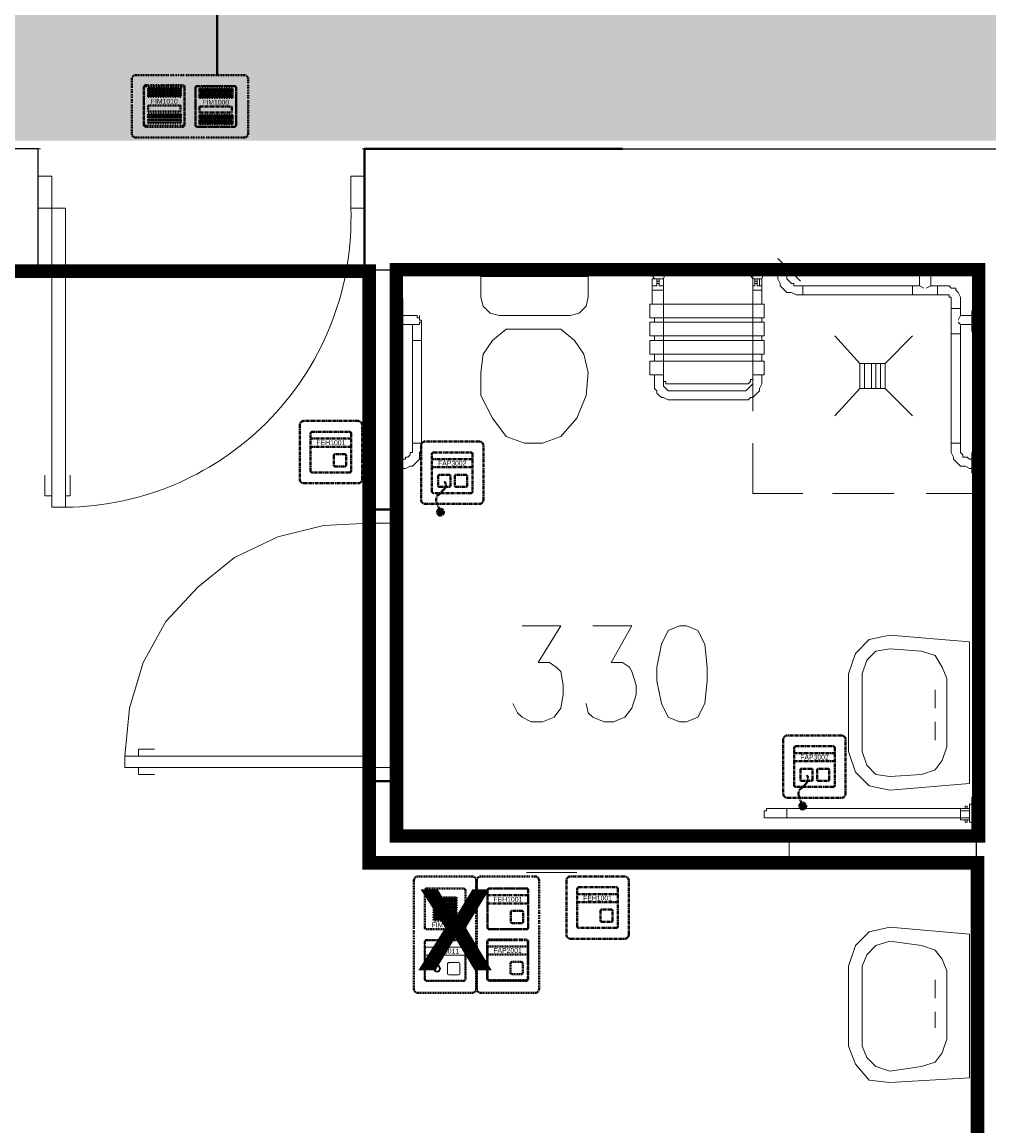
# Model space of a CAD drawing. Header units: millimetres. Extents: x 1 to 17496, y 1 to 30809.
# Tile 250 of 256: x 12969 to 13325, y 28420 to 28827. Entities that reach past the tile are written whole.
import ezdxf
from ezdxf.enums import TextEntityAlignment as Align

# ---------------------------------------------------------------- set-up
doc = ezdxf.new("R2010")
doc.units = ezdxf.units.MM
doc.linetypes.add('BORDER', pattern=[1.75, 0.5, -0.25, 0.5, -0.25, 0, -0.25])
doc.linetypes.add('CENTER', pattern=[2, 1.25, -0.25, 0.25, -0.25])
for name, color, linetype, lineweight in [('0_Przyz_do demontażu', 1, 'CENTER', 40), ('0_Przyz_FAP2001', 1, 'BORDER', 40), ('0_Przyz_FAP3002', 1, 'CENTER', 40), ('0_Przyz_FEH-1001', 1, 'CENTER', 40), ('0_Przyz_FIM1000', 1, 'CENTER', 40), ('0_Przyz_FIM1100', 1, 'BORDER', 40), ('0_Przyz_Ramka x4', 1, 'BORDER', 40), ('0_Przyz_Sala chorych', 5, 'BORDER', 40), ('0_Przyz_WC pacjenta', 30, 'CENTER', 40), ('2DE_OBJ_ABB-SIGNAL', 7, 'Continuous', 18), ('N_SSP_ewakuacja', 4, 'CENTER', 40)]:
    doc.layers.add(name, color=color, linetype=linetype, lineweight=lineweight)
for name, color, linetype in [('2DE_TXTMARK', 41, 'Continuous'), ('2DE_TXTNUM', 11, 'Continuous'), ('PDF _Geometria', 7, 'Continuous')]:
    doc.layers.add(name, color=color, linetype=linetype)
doc.styles.add('arial', font='arialbd.ttf')
doc.styles.add('CP_ATTR', font='ARIAL.TTF')
doc.styles.add('CP_ELATT', font='ARIAL.TTF')

# ---------------------------------------------------------------- blocks, each defined once
blk = doc.blocks.new('2de_abb_sig_045_1psoxj')
blk.add_lwpolyline([(0, 20), (0, 0, 0.414214), (1.5, -1.5), (21.5, -1.5, 0.414214), (23, 0), (23, 20, 0.414214), (21.5, 21.5), (1.5, 21.5, 0.414214)], format="xyb", close=True)
at = {"flags": 128}
for points in [[(4, 3.1), (4, 16.9)], [(4.6, 17.5), (18.4, 17.5)], [(19, 16.9), (19, 3.1)], [(18.4, 2.5), (4.6, 2.5)]]:
    blk.add_lwpolyline(points, dxfattribs=at)
for centre, start, end in [((4.6, 16.9), 90, 180), ((18.4, 16.9), 0, 90), ((4.6, 3.1), 180, 270), ((18.4, 3.1), 270, 0)]:
    blk.add_arc(centre, 0.6, start, end)
at = {"linetype": 'Continuous', "style": 'CP_ATTR', "flags": 9}
for tag in ['NAME', 'ARTICLE', 'MARK2', 'OTHER1', 'PRODUCT-TYPE', 'ORDER-NO', 'PRODUCER', 'VOLTAGE', 'CURRENT', 'POWER', 'CHARACTER', 'IP', 'OTHER', 'LINK', 'WEIGHT', 'NUMBER', 'GROUP', 'FUNCTION', 'EL-STATUS']:
    blk.add_attdef(tag, text='', height=0.00005, dxfattribs=at).set_placement((0, 0), align=Align.MIDDLE_LEFT)
at = {"layer": '2DE_TXTMARK', "linetype": 'ByBlock', "style": 'CP_ATTR', "width": 0.8, "flags": 8}
blk.add_attdef('MARK1', text='', height=1.8, dxfattribs=at).set_placement((11.5, 27), align=Align.CENTER)
at = {"layer": '2DE_TXTNUM', "style": 'CP_ELATT', "width": 0.8}
blk.add_attdef('TAG', text='', height=2.5, dxfattribs=at).set_placement((11.5, 23), align=Align.CENTER)
blk = doc.blocks.new('2de_abb_sig_011_53jswgj')
blk.add_hatch(color=256).paths.add_polyline_path([(4.43, -14.56, 0.52796), (2.73, -13.39, 1.894083)])
for p, q in [((15, 5), (0, 5)), ((15, 2), (0, 2)), ((2.32, -1.2), (2.32, -4.8)), ((6.38, -0.75), (2.76, -0.75)), ((6.82, -4.8), (6.82, -1.2)), ((8.47, -1.2), (8.47, -4.8)), ((12.53, -0.75), (8.91, -0.75)), ((12.97, -4.8), (12.97, -1.2)), ((2.77, -5.25), (6.37, -5.25)), ((4.46, -6.18), (2.81, -7.85)), ((6.82, -4.35), (6.82, -4.35)), ((8.92, -5.25), (12.52, -5.25)), ((12.97, -4.35), (12.97, -4.35)), ((1.71, -10.8), (3.18, -14.56))]:
    blk.add_line(p, q)
at = {"flags": 128}
for points in [[(0, -6.9), (0, 6.9)], [(0.6, 7.5), (14.4, 7.5)], [(15, 6.9), (15, -6.9)], [(14.4, -7.5), (0.6, -7.5)]]:
    blk.add_lwpolyline(points, dxfattribs=at)
blk.add_circle((3.18, -14.56), 1.25)
for centre, radius, start, end in [((0.6, 6.9), 0.6, 90, 180), ((14.4, 6.9), 0.6, 0, 90), ((2.77, -1.2), 0.45, 88.7598, 180), ((2.77, -4.52), 2.36, 315.5514, 40.269), ((6.37, -1.2), 0.45, 0, 91.2402), ((8.92, -1.2), 0.45, 88.7598, 180), ((12.52, -1.2), 0.45, 0, 91.2402), ((0.6, -6.9), 0.6, 180, 270), ((3.91, -9.94), 2.36, 117.738, 201.3291), ((2.77, -4.8), 0.45, 180, 270), ((6.37, -4.8), 0.45, 270, 0), ((8.92, -4.8), 0.45, 180, 270), ((12.52, -4.8), 0.45, 270, 0), ((14.4, -6.9), 0.6, 270, 0)]:
    blk.add_arc(centre, radius, start, end)
at = {"linetype": 'Continuous', "style": 'CP_ATTR', "flags": 9}
for tag in ['NAME', 'ARTICLE', 'MARK2', 'OTHER1', 'PRODUCT-TYPE', 'ORDER-NO', 'PRODUCER', 'VOLTAGE', 'CURRENT', 'POWER', 'CHARACTER', 'IP', 'OTHER', 'LINK', 'WEIGHT', 'NUMBER', 'GROUP', 'FUNCTION', 'EL-STATUS']:
    blk.add_attdef(tag, text='', height=0.00005, dxfattribs=at).set_placement((0, -6.9), align=Align.MIDDLE_LEFT)
at = {"layer": '2DE_TXTMARK', "linetype": 'ByBlock', "style": 'CP_ATTR', "width": 0.8, "flags": 8}
blk.add_attdef('MARK1', text='', height=1.8, dxfattribs=at).set_placement((7.5, 3.5), align=Align.MIDDLE_CENTER)
at = {"layer": '2DE_TXTNUM', "style": 'CP_ELATT', "width": 0.8}
blk.add_attdef('TAG', text='', height=2.5, dxfattribs=at).set_placement((7.5, 9), align=Align.CENTER)
blk = doc.blocks.new('2de_abb_sig_001_fzxmh7f')
for p, q in [((15, 5), (0, 5)), ((15, 2), (0, 2)), ((8.57, -1.2), (8.57, -4.8)), ((12.63, -0.75), (9.01, -0.75)), ((13.07, -4.8), (13.07, -1.2)), ((9.02, -5.25), (12.62, -5.25)), ((13.07, -4.35), (13.07, -4.35))]:
    blk.add_line(p, q)
at = {"flags": 128}
for points in [[(0, -6.9), (0, 6.9)], [(0.6, 7.5), (14.4, 7.5)], [(15, 6.9), (15, -6.9)], [(14.4, -7.5), (0.6, -7.5)]]:
    blk.add_lwpolyline(points, dxfattribs=at)
for centre, radius, start, end in [((0.6, 6.9), 0.6, 90, 180), ((14.4, 6.9), 0.6, 0, 90), ((9.02, -1.2), 0.45, 88.7598, 180), ((12.62, -1.2), 0.45, 0, 91.2402), ((0.6, -6.9), 0.6, 180, 270), ((9.02, -4.8), 0.45, 180, 270), ((12.62, -4.8), 0.45, 270, 0), ((14.4, -6.9), 0.6, 270, 0)]:
    blk.add_arc(centre, radius, start, end)
at = {"linetype": 'Continuous', "style": 'CP_ATTR', "flags": 9}
for tag in ['NAME', 'ARTICLE', 'MARK2', 'OTHER1', 'PRODUCT-TYPE', 'ORDER-NO', 'PRODUCER', 'VOLTAGE', 'CURRENT', 'POWER', 'CHARACTER', 'IP', 'OTHER', 'LINK', 'WEIGHT', 'NUMBER', 'GROUP', 'FUNCTION', 'EL-STATUS']:
    blk.add_attdef(tag, text='', height=0.00005, dxfattribs=at).set_placement((0, -6.9), align=Align.MIDDLE_LEFT)
at = {"layer": '2DE_TXTMARK', "linetype": 'ByBlock', "style": 'CP_ATTR', "width": 0.8, "flags": 8}
blk.add_attdef('MARK1', text='', height=1.8, dxfattribs=at).set_placement((7.5, 3.5), align=Align.MIDDLE_CENTER)
at = {"layer": '2DE_TXTNUM', "style": 'CP_ELATT', "width": 0.8}
blk.add_attdef('TAG', text='', height=2.5, dxfattribs=at).set_placement((7.5, 9), align=Align.CENTER)
blk = doc.blocks.new('2de_abb_sig_046_18mvjo')
blk.add_lwpolyline([(0, 40), (0, 0, 0.414214), (1.5, -1.5), (21.5, -1.5, 0.414214), (23, 0), (23, 40, 0.414214), (21.5, 41.5), (1.5, 41.5, 0.414214)], format="xyb", close=True)
at = {"flags": 128}
for points in [[(4.6, 37), (18.4, 37)], [(4, 22.6), (4, 36.4)], [(19, 36.4), (19, 22.6)], [(18.4, 22), (4.6, 22)], [(4, 3.6), (4, 17.4)], [(4.6, 18), (18.4, 18)], [(19, 17.4), (19, 3.6)], [(18.4, 3), (4.6, 3)]]:
    blk.add_lwpolyline(points, dxfattribs=at)
for centre, start, end in [((4.6, 36.4), 90, 180), ((18.4, 36.4), 0, 90), ((4.6, 22.6), 180, 270), ((18.4, 22.6), 270, 0), ((4.6, 17.4), 90, 180), ((18.4, 17.4), 0, 90), ((4.6, 3.6), 180, 270), ((18.4, 3.6), 270, 0)]:
    blk.add_arc(centre, 0.6, start, end)
at = {"linetype": 'Continuous', "style": 'CP_ATTR', "flags": 9}
for tag in ['NAME', 'ARTICLE', 'MARK2', 'OTHER1', 'PRODUCT-TYPE', 'ORDER-NO', 'PRODUCER', 'VOLTAGE', 'CURRENT', 'POWER', 'CHARACTER', 'IP', 'OTHER', 'LINK', 'WEIGHT', 'NUMBER', 'GROUP', 'FUNCTION', 'EL-STATUS']:
    blk.add_attdef(tag, text='', height=0.00005, dxfattribs=at).set_placement((0, 0), align=Align.MIDDLE_LEFT)
at = {"layer": '2DE_TXTMARK', "linetype": 'ByBlock', "style": 'CP_ATTR', "width": 0.8, "flags": 8}
blk.add_attdef('MARK1', text='', height=1.8, dxfattribs=at).set_placement((11.5, 47), align=Align.CENTER)
at = {"layer": '2DE_TXTNUM', "style": 'CP_ELATT', "width": 0.8}
blk.add_attdef('TAG', text='', height=2.5, dxfattribs=at).set_placement((11.5, 43), align=Align.CENTER)
blk = doc.blocks.new('2de_abb_sig_007_fzx2ohn')
blk.add_hatch(color=10).paths.add_polyline_path([(1.5, -2.25), (13.5, -2.25), (13.5, 0), (1.5, 0)])
at = {"color": 10}
for p, q in [((1.5, 0), (13.5, 0)), ((1.5, 0), (1.5, -2.25)), ((13.5, 0), (13.5, -2.25)), ((1.5, -2.25), (13.5, -2.25))]:
    blk.add_line(p, q, dxfattribs=at)
at = {"flags": 128}
for points in [[(0, -6.9), (0, 6.9)], [(0.6, 7.5), (14.4, 7.5)], [(15, 6.9), (15, -6.9)], [(14.4, -7.5), (0.6, -7.5)]]:
    blk.add_lwpolyline(points, dxfattribs=at)
for points in [[(1.5, 3.38), (1.5, 6.38)], [(1.95, 6.38), (1.95, 3.38)], [(2.4, 3.38), (2.4, 6.38)], [(2.85, 6.38), (2.85, 3.38)], [(3.3, 3.38), (3.3, 6.38)], [(3.75, 6.38), (3.75, 3.38)], [(4.2, 3.38), (4.2, 6.38)], [(4.65, 6.38), (4.65, 3.38)], [(5.1, 3.38), (5.1, 6.38)], [(5.55, 6.38), (5.55, 3.38)], [(6, 3.38), (6, 6.38)], [(6.45, 6.38), (6.45, 3.38)], [(6.9, 3.38), (6.9, 6.38)], [(7.35, 6.38), (7.35, 3.38)], [(7.8, 3.38), (7.8, 6.38)], [(8.25, 6.38), (8.25, 3.38)], [(8.7, 3.38), (8.7, 6.38)], [(9.15, 6.38), (9.15, 3.38)], [(9.6, 3.38), (9.6, 6.38)], [(10.05, 6.38), (10.05, 3.38)], [(10.5, 3.38), (10.5, 6.38)], [(10.95, 6.38), (10.95, 3.38)], [(11.4, 3.38), (11.4, 6.38)], [(11.85, 6.38), (11.85, 3.38)], [(12.3, 3.38), (12.3, 6.38)], [(12.75, 6.38), (12.75, 3.38)], [(13.2, 3.38), (13.2, 6.38)], [(13.65, 6.38), (13.65, 3.38)], [(1.5, -6.38), (1.5, -3.38)], [(1.95, -3.38), (1.95, -6.38)], [(2.4, -6.38), (2.4, -3.38)], [(2.85, -3.38), (2.85, -6.38)], [(3.3, -6.38), (3.3, -3.38)], [(3.75, -3.38), (3.75, -6.38)], [(4.2, -6.38), (4.2, -3.38)], [(4.65, -3.38), (4.65, -6.38)], [(5.1, -6.38), (5.1, -3.38)], [(5.55, -3.38), (5.55, -6.38)], [(6, -6.38), (6, -3.38)], [(6.45, -3.38), (6.45, -6.38)], [(6.9, -6.38), (6.9, -3.38)], [(7.35, -3.38), (7.35, -6.38)], [(7.8, -6.38), (7.8, -3.38)], [(8.25, -3.38), (8.25, -6.38)], [(8.7, -6.38), (8.7, -3.38)], [(9.15, -3.38), (9.15, -6.38)], [(9.6, -6.38), (9.6, -3.38)], [(10.05, -3.38), (10.05, -6.38)], [(10.5, -6.38), (10.5, -3.38)], [(10.95, -3.38), (10.95, -6.38)], [(11.4, -6.38), (11.4, -3.38)], [(11.85, -3.38), (11.85, -6.38)], [(12.3, -6.38), (12.3, -3.38)], [(12.75, -3.38), (12.75, -6.38)], [(13.2, -6.38), (13.2, -3.38)], [(13.65, -3.38), (13.65, -6.38)]]:
    blk.add_lwpolyline(points)
for centre, radius, start, end in [((0.6, 6.9), 0.6, 90, 180), ((1.73, 6.38), 0.225, 0, 180), ((2.63, 6.38), 0.225, 0, 180), ((3.53, 6.38), 0.225, 0, 180), ((4.43, 6.38), 0.225, 0, 180), ((5.33, 6.38), 0.225, 0, 180), ((6.23, 6.38), 0.225, 0, 180), ((7.13, 6.38), 0.225, 0, 180), ((8.03, 6.38), 0.225, 0, 180), ((8.93, 6.38), 0.225, 0, 180), ((9.83, 6.38), 0.225, 0, 180), ((10.73, 6.38), 0.225, 0, 180), ((11.63, 6.38), 0.225, 0, 180), ((12.53, 6.38), 0.225, 0, 180), ((13.43, 6.38), 0.225, 0, 180), ((14.4, 6.9), 0.6, 0, 90), ((1.73, 3.38), 0.225, 180, 0), ((2.63, 3.38), 0.225, 180, 0), ((3.53, 3.38), 0.225, 180, 0), ((4.43, 3.38), 0.225, 180, 0), ((5.33, 3.38), 0.225, 180, 0), ((6.23, 3.38), 0.225, 180, 0), ((7.13, 3.38), 0.225, 180, 0), ((8.03, 3.38), 0.225, 180, 0), ((8.93, 3.38), 0.225, 180, 0), ((9.83, 3.38), 0.225, 180, 0), ((10.73, 3.38), 0.225, 180, 0), ((11.63, 3.38), 0.225, 180, 0), ((12.53, 3.38), 0.225, 180, 0), ((13.43, 3.38), 0.225, 180, 0), ((1.73, -3.38), 0.225, 0, 180), ((2.63, -3.38), 0.225, 0, 180), ((3.53, -3.38), 0.225, 0, 180), ((4.43, -3.38), 0.225, 0, 180), ((5.33, -3.38), 0.225, 0, 180), ((6.23, -3.38), 0.225, 0, 180), ((7.13, -3.38), 0.225, 0, 180), ((8.03, -3.38), 0.225, 0, 180), ((8.93, -3.38), 0.225, 0, 180), ((9.83, -3.38), 0.225, 0, 180), ((10.73, -3.38), 0.225, 0, 180), ((11.63, -3.38), 0.225, 0, 180), ((12.53, -3.38), 0.225, 0, 180), ((13.43, -3.38), 0.225, 0, 180), ((0.6, -6.9), 0.6, 180, 270), ((1.73, -6.38), 0.225, 180, 0), ((2.63, -6.38), 0.225, 180, 0), ((3.53, -6.38), 0.225, 180, 0), ((4.43, -6.38), 0.225, 180, 0), ((5.33, -6.38), 0.225, 180, 0), ((6.23, -6.38), 0.225, 180, 0), ((7.13, -6.38), 0.225, 180, 0), ((8.03, -6.38), 0.225, 180, 0), ((8.93, -6.38), 0.225, 180, 0), ((9.83, -6.38), 0.225, 180, 0), ((10.73, -6.38), 0.225, 180, 0), ((11.63, -6.38), 0.225, 180, 0), ((12.53, -6.38), 0.225, 180, 0), ((13.43, -6.38), 0.225, 180, 0), ((14.4, -6.9), 0.6, 270, 0)]:
    blk.add_arc(centre, radius, start, end)
at = {"linetype": 'Continuous', "style": 'CP_ATTR', "flags": 9}
for tag in ['EL-STATUS', 'FUNCTION', 'GROUP', 'NUMBER', 'WEIGHT', 'LINK', 'OTHER', 'IP', 'CHARACTER', 'POWER', 'CURRENT', 'VOLTAGE', 'PRODUCER', 'ORDER-NO', 'PRODUCT-TYPE', 'OTHER1', 'MARK2', 'ARTICLE', 'NAME']:
    blk.add_attdef(tag, text='', height=0.00005, dxfattribs=at).set_placement((0, -6.9), align=Align.MIDDLE_LEFT)
at = {"layer": '2DE_TXTMARK', "linetype": 'ByBlock', "style": 'CP_ATTR', "width": 0.8, "flags": 8}
blk.add_attdef('MARK1', text='', height=1.8, dxfattribs=at).set_placement((7.5, 1.5), align=Align.MIDDLE_CENTER)
at = {"layer": '2DE_TXTNUM', "style": 'CP_ELATT', "width": 0.8}
blk.add_attdef('TAG', text='', height=2.5, dxfattribs=at).set_placement((7.5, 9), align=Align.CENTER)
blk = doc.blocks.new('2de_abb_sig_006_fzxhx6d')
at = {"flags": 128}
for points in [[(0, -6.9), (0, 6.9)], [(0.6, 7.5), (14.4, 7.5)], [(15, 6.9), (15, -6.9)], [(14.4, -7.5), (0.6, -7.5)]]:
    blk.add_lwpolyline(points, dxfattribs=at)
for points in [[(3.45, 4.27), (11.55, 4.27)], [(11.55, 3.82), (3.45, 3.82)], [(3.45, 3.37), (11.55, 3.37)], [(11.55, 2.92), (3.45, 2.92)], [(3.45, 2.47), (11.55, 2.47)], [(11.55, 2.02), (3.45, 2.02)], [(3.45, 1.57), (11.55, 1.57)], [(11.55, 1.12), (3.45, 1.12)], [(3.45, 0.67), (11.55, 0.67)], [(11.55, 0.22), (3.45, 0.22)], [(3.45, -0.22), (11.55, -0.22)], [(11.55, -0.67), (3.45, -0.67)], [(3.45, -1.12), (11.55, -1.12)], [(11.55, -1.57), (3.45, -1.57)], [(3.45, -2.02), (11.55, -2.02)], [(11.55, -2.47), (3.45, -2.47)], [(3.45, -2.92), (11.55, -2.92)], [(11.55, -3.37), (3.45, -3.37)], [(3.45, -3.82), (11.55, -3.82)], [(11.55, -4.27), (3.45, -4.27)]]:
    blk.add_lwpolyline(points)
for centre, radius, start, end in [((0.6, 6.9), 0.6, 90, 180), ((3.45, 4.05), 0.225, 90, 270), ((11.55, 4.05), 0.225, 270, 90), ((14.4, 6.9), 0.6, 0, 90), ((3.45, 3.15), 0.225, 90, 270), ((3.45, 2.25), 0.225, 90, 270), ((3.45, 1.35), 0.225, 90, 270), ((3.45, 0.45), 0.225, 90, 270), ((11.55, 3.15), 0.225, 270, 90), ((11.55, 2.25), 0.225, 270, 90), ((11.55, 1.35), 0.225, 270, 90), ((11.55, 0.45), 0.225, 270, 90), ((3.45, -0.45), 0.225, 90, 270), ((3.45, -1.35), 0.225, 90, 270), ((3.45, -2.25), 0.225, 90, 270), ((3.45, -3.15), 0.225, 90, 270), ((3.45, -4.05), 0.225, 90, 270), ((11.55, -0.45), 0.225, 270, 90), ((11.55, -1.35), 0.225, 270, 90), ((11.55, -2.25), 0.225, 270, 90), ((11.55, -3.15), 0.225, 270, 90), ((11.55, -4.05), 0.225, 270, 90), ((0.6, -6.9), 0.6, 180, 270), ((14.4, -6.9), 0.6, 270, 0)]:
    blk.add_arc(centre, radius, start, end)
at = {"linetype": 'Continuous', "style": 'CP_ATTR', "flags": 9}
for tag in ['NAME', 'ARTICLE', 'MARK2', 'OTHER1', 'PRODUCT-TYPE', 'ORDER-NO', 'PRODUCER', 'VOLTAGE', 'CURRENT', 'POWER', 'CHARACTER', 'IP', 'OTHER', 'LINK', 'WEIGHT', 'NUMBER', 'GROUP', 'FUNCTION', 'EL-STATUS']:
    blk.add_attdef(tag, text='', height=0.00005, dxfattribs=at).set_placement((0, -6.9), align=Align.MIDDLE_LEFT)
at = {"layer": '2DE_TXTMARK', "linetype": 'ByBlock', "style": 'CP_ATTR', "width": 0.8, "flags": 8}
blk.add_attdef('MARK1', text='', height=1.8, dxfattribs=at).set_placement((7.5, -5.89), align=Align.MIDDLE_CENTER)
at = {"layer": '2DE_TXTNUM', "style": 'CP_ELATT', "width": 0.8}
blk.add_attdef('TAG', text='', height=2.5, dxfattribs=at).set_placement((7.5, 9), align=Align.CENTER)
blk = doc.blocks.new('2de_abb_sig_013_53790e7')
for p, q in [((15, 5), (0, 5)), ((15, 2), (0, 2)), ((8.47, -1.2), (8.47, -4.8)), ((12.53, -0.75), (8.91, -0.75)), ((12.97, -4.8), (12.97, -1.2)), ((8.92, -5.25), (12.52, -5.25)), ((12.97, -4.35), (12.97, -4.35))]:
    blk.add_line(p, q)
at = {"flags": 128}
for points in [[(0, -6.9), (0, 6.9)], [(0.6, 7.5), (14.4, 7.5)], [(15, 6.9), (15, -6.9)], [(14.4, -7.5), (0.6, -7.5)]]:
    blk.add_lwpolyline(points, dxfattribs=at)
at = {"ltscale": 0.2}
for centre, radius in [((4.57, -2.98), 1.25), ((4.57, -3), 0.95)]:
    blk.add_circle(centre, radius, dxfattribs=at)
for centre, radius, start, end in [((0.6, 6.9), 0.6, 90, 180), ((14.4, 6.9), 0.6, 0, 90), ((8.92, -1.2), 0.45, 88.7598, 180), ((12.52, -1.2), 0.45, 0, 91.2402), ((0.6, -6.9), 0.6, 180, 270), ((8.92, -4.8), 0.45, 180, 270), ((12.52, -4.8), 0.45, 270, 0), ((14.4, -6.9), 0.6, 270, 0)]:
    blk.add_arc(centre, radius, start, end)
at = {"linetype": 'Continuous', "style": 'CP_ATTR', "flags": 9}
for tag in ['NAME', 'ARTICLE', 'MARK2', 'OTHER1', 'PRODUCT-TYPE', 'ORDER-NO', 'PRODUCER', 'VOLTAGE', 'CURRENT', 'POWER', 'CHARACTER', 'IP', 'OTHER', 'LINK', 'WEIGHT', 'NUMBER', 'GROUP', 'FUNCTION', 'EL-STATUS']:
    blk.add_attdef(tag, text='', height=0.00005, dxfattribs=at).set_placement((0, -6.9), align=Align.MIDDLE_LEFT)
at = {"layer": '2DE_TXTMARK', "linetype": 'ByBlock', "style": 'CP_ATTR', "width": 0.8, "flags": 8}
blk.add_attdef('MARK1', text='', height=1.8, dxfattribs=at).set_placement((7.5, 3.5), align=Align.MIDDLE_CENTER)
at = {"layer": '2DE_TXTNUM', "style": 'CP_ELATT', "width": 0.8}
blk.add_attdef('TAG', text='', height=2.5, dxfattribs=at).set_placement((7.5, 9), align=Align.CENTER)
blk = doc.blocks.new('2de_abb_sig_010_fzx1zps')
for p, q in [((15, 5), (0, 5)), ((15, 2), (0, 2)), ((8.57, -1.2), (8.57, -4.8)), ((12.63, -0.75), (9.01, -0.75)), ((13.07, -4.8), (13.07, -1.2)), ((9.02, -5.25), (12.62, -5.25)), ((13.07, -4.35), (13.07, -4.35))]:
    blk.add_line(p, q)
at = {"flags": 128}
for points in [[(0, -6.9), (0, 6.9)], [(0.6, 7.5), (14.4, 7.5)], [(15, 6.9), (15, -6.9)], [(14.4, -7.5), (0.6, -7.5)]]:
    blk.add_lwpolyline(points, dxfattribs=at)
for centre, radius, start, end in [((0.6, 6.9), 0.6, 90, 180), ((14.4, 6.9), 0.6, 0, 90), ((9.02, -1.2), 0.45, 88.7598, 180), ((12.62, -1.2), 0.45, 0, 91.2402), ((0.6, -6.9), 0.6, 180, 270), ((9.02, -4.8), 0.45, 180, 270), ((12.62, -4.8), 0.45, 270, 0), ((14.4, -6.9), 0.6, 270, 0)]:
    blk.add_arc(centre, radius, start, end)
at = {"linetype": 'Continuous', "style": 'CP_ATTR', "flags": 9}
for tag in ['NAME', 'ARTICLE', 'MARK2', 'OTHER1', 'PRODUCT-TYPE', 'ORDER-NO', 'PRODUCER', 'VOLTAGE', 'CURRENT', 'POWER', 'CHARACTER', 'IP', 'OTHER', 'LINK', 'WEIGHT', 'NUMBER', 'GROUP', 'FUNCTION', 'EL-STATUS']:
    blk.add_attdef(tag, text='', height=0.00005, dxfattribs=at).set_placement((0, -6.9), align=Align.MIDDLE_LEFT)
at = {"layer": '2DE_TXTMARK', "linetype": 'ByBlock', "style": 'CP_ATTR', "width": 0.8, "flags": 8}
blk.add_attdef('MARK1', text='', height=1.8, dxfattribs=at).set_placement((7.5, 3.5), align=Align.MIDDLE_CENTER)
at = {"layer": '2DE_TXTNUM', "style": 'CP_ELATT', "width": 0.8}
blk.add_attdef('TAG', text='', height=2.5, dxfattribs=at).set_placement((7.5, 9), align=Align.CENTER)
blk = doc.blocks.new('2de_abb_sig_005_fzxsvu1')
blk.add_hatch(color=50).paths.add_polyline_path([(1.5, -2.25), (13.5, -2.25), (13.5, 0), (1.5, 0)])
at = {"color": 50}
for p, q in [((1.5, 0), (13.5, 0)), ((1.5, 0), (1.5, -2.25)), ((13.5, 0), (13.5, -2.25)), ((1.5, -2.25), (13.5, -2.25))]:
    blk.add_line(p, q, dxfattribs=at)
at = {"flags": 128}
for points in [[(0, -6.9), (0, 6.9)], [(0.6, 7.5), (14.4, 7.5)], [(15, 6.9), (15, -6.9)], [(14.4, -7.5), (0.6, -7.5)]]:
    blk.add_lwpolyline(points, dxfattribs=at)
for points in [[(1.5, 3.38), (1.5, 6.38)], [(1.95, 6.38), (1.95, 3.38)], [(2.4, 3.38), (2.4, 6.38)], [(2.85, 6.38), (2.85, 3.38)], [(3.3, 3.38), (3.3, 6.38)], [(3.75, 6.38), (3.75, 3.38)], [(4.2, 3.38), (4.2, 6.38)], [(4.65, 6.38), (4.65, 3.38)], [(5.1, 3.38), (5.1, 6.38)], [(5.55, 6.38), (5.55, 3.38)], [(6, 3.38), (6, 6.38)], [(6.45, 6.38), (6.45, 3.38)], [(6.9, 3.38), (6.9, 6.38)], [(7.35, 6.38), (7.35, 3.38)], [(7.8, 3.38), (7.8, 6.38)], [(8.25, 6.38), (8.25, 3.38)], [(8.7, 3.38), (8.7, 6.38)], [(9.15, 6.38), (9.15, 3.38)], [(9.6, 3.38), (9.6, 6.38)], [(10.05, 6.38), (10.05, 3.38)], [(10.5, 3.38), (10.5, 6.38)], [(10.95, 6.38), (10.95, 3.38)], [(11.4, 3.38), (11.4, 6.38)], [(11.85, 6.38), (11.85, 3.38)], [(12.3, 3.38), (12.3, 6.38)], [(12.75, 6.38), (12.75, 3.38)], [(13.2, 3.38), (13.2, 6.38)], [(13.65, 6.38), (13.65, 3.38)], [(1.5, -6.38), (1.5, -3.38)], [(1.95, -3.38), (1.95, -6.38)], [(2.4, -6.38), (2.4, -3.38)], [(2.85, -3.38), (2.85, -6.38)], [(3.3, -6.38), (3.3, -3.38)], [(3.75, -3.38), (3.75, -6.38)], [(4.2, -6.38), (4.2, -3.38)], [(4.65, -3.38), (4.65, -6.38)], [(5.1, -6.38), (5.1, -3.38)], [(5.55, -3.38), (5.55, -6.38)], [(6, -6.38), (6, -3.38)], [(6.45, -3.38), (6.45, -6.38)], [(6.9, -6.38), (6.9, -3.38)], [(7.35, -3.38), (7.35, -6.38)], [(7.8, -6.38), (7.8, -3.38)], [(8.25, -3.38), (8.25, -6.38)], [(8.7, -6.38), (8.7, -3.38)], [(9.15, -3.38), (9.15, -6.38)], [(9.6, -6.38), (9.6, -3.38)], [(10.05, -3.38), (10.05, -6.38)], [(10.5, -6.38), (10.5, -3.38)], [(10.95, -3.38), (10.95, -6.38)], [(11.4, -6.38), (11.4, -3.38)], [(11.85, -3.38), (11.85, -6.38)], [(12.3, -6.38), (12.3, -3.38)], [(12.75, -3.38), (12.75, -6.38)], [(13.2, -6.38), (13.2, -3.38)], [(13.65, -3.38), (13.65, -6.38)]]:
    blk.add_lwpolyline(points)
for centre, radius, start, end in [((0.6, 6.9), 0.6, 90, 180), ((1.73, 6.38), 0.225, 0, 180), ((2.63, 6.38), 0.225, 0, 180), ((3.53, 6.38), 0.225, 0, 180), ((4.43, 6.38), 0.225, 0, 180), ((5.33, 6.38), 0.225, 0, 180), ((6.23, 6.38), 0.225, 0, 180), ((7.13, 6.38), 0.225, 0, 180), ((8.03, 6.38), 0.225, 0, 180), ((8.93, 6.38), 0.225, 0, 180), ((9.83, 6.38), 0.225, 0, 180), ((10.73, 6.38), 0.225, 0, 180), ((11.63, 6.38), 0.225, 0, 180), ((12.53, 6.38), 0.225, 0, 180), ((13.43, 6.38), 0.225, 0, 180), ((14.4, 6.9), 0.6, 0, 90), ((1.73, 3.38), 0.225, 180, 0), ((2.63, 3.38), 0.225, 180, 0), ((3.53, 3.38), 0.225, 180, 0), ((4.43, 3.38), 0.225, 180, 0), ((5.33, 3.38), 0.225, 180, 0), ((6.23, 3.38), 0.225, 180, 0), ((7.13, 3.38), 0.225, 180, 0), ((8.03, 3.38), 0.225, 180, 0), ((8.93, 3.38), 0.225, 180, 0), ((9.83, 3.38), 0.225, 180, 0), ((10.73, 3.38), 0.225, 180, 0), ((11.63, 3.38), 0.225, 180, 0), ((12.53, 3.38), 0.225, 180, 0), ((13.43, 3.38), 0.225, 180, 0), ((1.73, -3.38), 0.225, 0, 180), ((2.63, -3.38), 0.225, 0, 180), ((3.53, -3.38), 0.225, 0, 180), ((4.43, -3.38), 0.225, 0, 180), ((5.33, -3.38), 0.225, 0, 180), ((6.23, -3.38), 0.225, 0, 180), ((7.13, -3.38), 0.225, 0, 180), ((8.03, -3.38), 0.225, 0, 180), ((8.93, -3.38), 0.225, 0, 180), ((9.83, -3.38), 0.225, 0, 180), ((10.73, -3.38), 0.225, 0, 180), ((11.63, -3.38), 0.225, 0, 180), ((12.53, -3.38), 0.225, 0, 180), ((13.43, -3.38), 0.225, 0, 180), ((0.6, -6.9), 0.6, 180, 270), ((1.73, -6.38), 0.225, 180, 0), ((2.63, -6.38), 0.225, 180, 0), ((3.53, -6.38), 0.225, 180, 0), ((4.43, -6.38), 0.225, 180, 0), ((5.33, -6.38), 0.225, 180, 0), ((6.23, -6.38), 0.225, 180, 0), ((7.13, -6.38), 0.225, 180, 0), ((8.03, -6.38), 0.225, 180, 0), ((8.93, -6.38), 0.225, 180, 0), ((9.83, -6.38), 0.225, 180, 0), ((10.73, -6.38), 0.225, 180, 0), ((11.63, -6.38), 0.225, 180, 0), ((12.53, -6.38), 0.225, 180, 0), ((13.43, -6.38), 0.225, 180, 0), ((14.4, -6.9), 0.6, 270, 0)]:
    blk.add_arc(centre, radius, start, end)
at = {"linetype": 'Continuous', "style": 'CP_ATTR', "flags": 9}
for tag in ['EL-STATUS', 'FUNCTION', 'GROUP', 'NUMBER', 'WEIGHT', 'LINK', 'OTHER', 'IP', 'CHARACTER', 'POWER', 'CURRENT', 'VOLTAGE', 'PRODUCER', 'ORDER-NO', 'PRODUCT-TYPE', 'OTHER1', 'MARK2', 'ARTICLE', 'NAME']:
    blk.add_attdef(tag, text='', height=0.00005, dxfattribs=at).set_placement((0, -6.9), align=Align.MIDDLE_LEFT)
at = {"layer": '2DE_TXTMARK', "linetype": 'ByBlock', "style": 'CP_ATTR', "width": 0.8, "flags": 8}
blk.add_attdef('MARK1', text='', height=1.8, dxfattribs=at).set_placement((7.5, 1.5), align=Align.MIDDLE_CENTER)
at = {"layer": '2DE_TXTNUM', "style": 'CP_ELATT', "width": 0.8}
blk.add_attdef('TAG', text='', height=2.5, dxfattribs=at).set_placement((7.5, 9), align=Align.CENTER)

msp = doc.modelspace()

# ---------------------------------------------------------------- hatches: boundary and pattern name
at = {"layer": 'N_SSP_ewakuacja', "lineweight": 60, "transparency": 33554457}
h = msp.add_hatch(color=51, dxfattribs=at)
h.dxf.hatch_style = 1
h.paths.add_polyline_path([(5810.72, 28917.92), (5811.53, 28904.17), (5811.53, 28697.72), (6290.98, 28697.72), (6290.98, 28783.07), (13369.05, 28783.07), (13369.05, 28661.44), (13586.71, 28661.44), (13586.71, 29190.64), (13377.59, 29190.64), (13377.59, 29009.27), (12105.8, 29009.27), (12105.8, 29067.3), (6329.51, 29067.3), (6329.51, 28917.92)])

# ---------------------------------------------------------------- linework, layer by layer
at = {"layer": '0_Przyz_Ramka x4', "linetype": 'ByBlock'}
msp.add_lwpolyline([(13040.64, 28807.33), (13040.64, 28953.78)], dxfattribs=at)
at = {"layer": '0_Przyz_Sala chorych', "ltscale": 500, "const_width": 5}
msp.add_lwpolyline([(12955.03, 28734.93), (13096.72, 28734.93), (13096.72, 28516.73), (13320.91, 28516.73), (13321.18, 28516.73), (13321.18, 28065.88), (12955.01, 28065.88)], close=True, dxfattribs=at)
at = {"layer": '0_Przyz_WC pacjenta', "ltscale": 500, "const_width": 5}
msp.add_lwpolyline([(13106.8, 28735.53), (13321.6, 28735.53), (13321.6, 28526.59), (13106.86, 28526.59)], close=True, dxfattribs=at)
at = {"layer": 'PDF _Geometria', "lineweight": 25}
msp.add_lwpolyline([(12974.62, 28735.48), (12974.62, 28780.11), (12688.26, 28780.11), (12688.26, 28735.48)], close=True, dxfattribs=at)
at = {"layer": 'PDF _Geometria', "lineweight": 18}
for points in [[(12974.62, 28780.11), (12975.46, 28780.11)], [(13094.21, 28780.11), (13095.06, 28780.11)], [(13255.92, 28731.26), (13247.5, 28739.69)], [(13152.33, 28735.48), (13134.64, 28735.48)], [(13202.02, 28732.11), (13200.34, 28734.63)], [(13236.55, 28734.63), (13238.24, 28732.11), (13238.24, 28722.84), (13238.24, 28696.73), (13238.24, 28695.05), (13237.39, 28695.05), (13237.39, 28694.21), (13236.55, 28693.36), (13222.23, 28693.36), (13206.23, 28693.36), (13206.23, 28694.21), (13205.39, 28694.21), (13205.39, 28696.73), (13205.39, 28722.84), (13205.39, 28732.11), (13206.23, 28734.63)], [(13238.24, 28716.95), (13238.24, 28735.48)], [(13240.76, 28732.11), (13240.76, 28729.58), (13241.6, 28729.58), (13239.92, 28729.58), (13239.92, 28732.11), (13241.6, 28732.11), (13242.45, 28734.63)], [(13260.98, 28735.48), (13243.29, 28735.48)], [(13247.5, 28733.79), (13247.5, 28732.95), (13247.5, 28732.11), (13248.34, 28730.42), (13248.34, 28729.58), (13249.18, 28728.74), (13250.03, 28727.9), (13250.87, 28727.05), (13252.55, 28727.05), (13254.24, 28726.21), (13256.76, 28726.21), (13256.76, 28729.58), (13297.19, 28729.58)], [(13297.19, 28726.21), (13297.19, 28729.58), (13297.19, 28726.21), (13256.76, 28726.21), (13256.76, 28729.58), (13254.24, 28729.58), (13253.4, 28729.58), (13253.4, 28730.42), (13252.55, 28730.42), (13251.71, 28731.26), (13250.87, 28732.11), (13250.87, 28732.95), (13250.87, 28733.79)], [(13299.72, 28734.63), (13299.72, 28729.58), (13301.4, 28728.74)], [(13303.93, 28734.63), (13303.93, 28729.58), (13306.46, 28729.58), (13306.46, 28726.21), (13306.46, 28729.58), (13308.98, 28729.58), (13310.67, 28729.58), (13311.51, 28728.74), (13313.19, 28728.74), (13313.19, 28727.9), (13314.04, 28727.05), (13314.88, 28725.37), (13314.88, 28723.68), (13314.88, 28721.16), (13314.88, 28718.63), (13319.09, 28718.63)], [(13201.18, 28722.84), (13201.18, 28732.11), (13202.86, 28732.11), (13202.86, 28729.58), (13201.18, 28729.58), (13202.86, 28729.58), (13202.86, 28732.11), (13205.39, 28732.11)], [(13203.7, 28731.26), (13202.86, 28731.26), (13203.7, 28731.26)], [(13202.86, 28730.42), (13203.7, 28730.42)], [(13203.7, 28729.58), (13203.7, 28732.11), (13203.7, 28729.58)], [(13205.39, 28729.58), (13203.7, 28729.58), (13205.39, 28729.58)], [(13239.92, 28732.11), (13239.08, 28732.11), (13238.24, 28732.11)], [(13238.24, 28729.58), (13239.08, 28729.58), (13238.24, 28729.58)], [(13239.08, 28729.58), (13239.08, 28732.11), (13239.08, 28729.58)], [(13239.08, 28731.26), (13239.92, 28731.26), (13239.08, 28731.26)], [(13239.92, 28730.42), (13239.08, 28730.42)], [(13241.6, 28722.84), (13241.6, 28732.11)], [(13319.09, 28662.2), (13318.25, 28662.2), (13316.56, 28663.04), (13314.88, 28663.04), (13314.04, 28663.89), (13313.19, 28664.73), (13312.35, 28665.57), (13312.35, 28666.41), (13311.51, 28668.1), (13311.51, 28671.47), (13314.88, 28671.47), (13311.51, 28671.47), (13311.51, 28711.89), (13311.51, 28721.16), (13311.51, 28723.68), (13311.51, 28725.37), (13310.67, 28725.37), (13310.67, 28726.21), (13308.98, 28726.21), (13306.46, 28726.21), (13297.19, 28726.21), (13297.19, 28729.58), (13299.72, 28729.58)], [(13303.93, 28729.58), (13302.24, 28728.74)], [(13202.02, 28727.9), (13205.39, 28727.9), (13201.18, 28727.9)], [(13238.24, 28727.9), (13241.6, 28727.9), (13238.24, 28727.9)], [(13311.51, 28721.16), (13314.88, 28721.16), (13311.51, 28721.16)], [(13311.51, 28721.16), (13314.88, 28721.16)], [(13108.53, 28718.63), (13114.43, 28718.63), (13114.43, 28717.79), (13115.27, 28717.79), (13115.27, 28716.95), (13116.11, 28716.95)], [(13113.58, 28715.26), (13115.27, 28715.26), (13115.27, 28716.1), (13116.11, 28716.1), (13116.11, 28716.95), (13116.11, 28709.37), (13116.11, 28671.47), (13116.11, 28668.94), (13115.27, 28668.1), (13115.27, 28666.41), (13115.27, 28665.57), (13114.43, 28664.73), (13113.58, 28663.89), (13112.74, 28663.04), (13111.9, 28663.04), (13110.22, 28662.2), (13109.37, 28662.2), (13108.53, 28662.2)], [(13115.27, 28717.79), (13115.27, 28718.63)], [(13202.02, 28716.1), (13202.02, 28716.95), (13202.02, 28717.79)], [(13241.6, 28716.1), (13241.6, 28716.95), (13241.6, 28717.79)], [(13314.88, 28718.63), (13314.04, 28716.95)], [(13112.74, 28715.26), (13112.74, 28709.37), (13112.74, 28671.47), (13112.74, 28668.1), (13111.9, 28668.1), (13111.9, 28667.26), (13111.06, 28666.41), (13110.22, 28666.41), (13110.22, 28665.57), (13108.53, 28665.57)], [(13108.53, 28715.26), (13114.43, 28715.26)], [(13115.27, 28715.26), (13115.27, 28716.1)], [(13314.04, 28716.1), (13314.88, 28715.26), (13314.88, 28711.89), (13314.88, 28671.47), (13314.88, 28668.1), (13315.72, 28667.26), (13315.72, 28666.41), (13317.4, 28666.41), (13318.25, 28665.57), (13319.09, 28665.57)], [(13314.88, 28715.26), (13319.09, 28715.26)], [(13112.74, 28709.37), (13116.11, 28709.37), (13112.74, 28709.37)], [(13116.11, 28709.37), (13112.74, 28709.37)], [(13202.02, 28709.37), (13202.02, 28711.05)], [(13241.6, 28709.37), (13241.6, 28711.05)], [(13268.56, 28711.05), (13277.82, 28700.94)], [(13297.19, 28711.05), (13287.08, 28700.94)], [(13238.24, 28683.26), (13238.24, 28706)], [(13277.82, 28691.68), (13277.82, 28700.94), (13287.08, 28700.94), (13287.08, 28691.68), (13277.82, 28691.68), (13268.56, 28681.57)], [(13279.5, 28700.94), (13279.5, 28691.68)], [(13282.03, 28700.94), (13282.03, 28691.68)], [(13283.72, 28700.94), (13283.72, 28691.68)], [(13285.4, 28700.94), (13285.4, 28691.68)], [(13202.02, 28694.21), (13202.02, 28696.73), (13202.02, 28693.36)], [(13202.02, 28696.73), (13205.39, 28696.73)], [(13205.39, 28693.36), (13205.39, 28700.1)], [(13238.24, 28700.1), (13238.24, 28694.21), (13238.24, 28693.36)], [(13238.24, 28696.73), (13241.6, 28696.73), (13241.6, 28694.21)], [(13205.39, 28695.05), (13205.39, 28694.21), (13205.39, 28693.36), (13205.39, 28692.52), (13206.23, 28691.68), (13207.07, 28690.84), (13207.92, 28690.84), (13222.23, 28690.84), (13234.87, 28690.84), (13235.71, 28690.84), (13236.55, 28691.68), (13237.39, 28692.52), (13238.24, 28693.36), (13238.24, 28694.21), (13238.24, 28695.05), (13238.24, 28695.89)], [(13287.08, 28691.68), (13297.19, 28681.57)], [(13116.11, 28671.47), (13112.74, 28671.47), (13116.11, 28671.47)], [(13256.76, 28652.94), (13238.24, 28652.94), (13238.24, 28671.47)], [(12979.67, 28652.1), (12977.14, 28652.1), (12977.14, 28659.68)], [(12984.72, 28652.1), (12986.41, 28652.1), (12986.41, 28659.68)], [(13267.71, 28652.94), (13290.45, 28652.94)], [(13302.24, 28652.94), (13320.77, 28652.94)], [(13096.74, 28641.99), (13079.9, 28641.15), (13063.05, 28636.94), (13047.05, 28629.36), (13033.57, 28618.41), (13021.78, 28605.77), (13013.36, 28590.61), (13008.31, 28573.77), (13006.62, 28556.08)], [(13153.17, 28604.09), (13167.49, 28604.09), (13159.07, 28590.61), (13163.28, 28590.61), (13165.8, 28588.93), (13167.49, 28587.24), (13168.33, 28582.19), (13168.33, 28578.82), (13167.49, 28573.77), (13164.96, 28570.4), (13160.75, 28568.72), (13156.54, 28568.72), (13153.17, 28570.4), (13151.49, 28572.08), (13149.8, 28575.45)], [(13179.28, 28604.09), (13193.6, 28604.09), (13186.02, 28590.61), (13190.23, 28590.61), (13192.76, 28588.93), (13193.6, 28587.24), (13195.28, 28582.19), (13195.28, 28578.82), (13193.6, 28573.77), (13191.07, 28570.4), (13186.86, 28568.72), (13183.49, 28568.72), (13179.28, 28570.4), (13177.6, 28572.08), (13176.75, 28575.45)], [(13305.61, 28580.51), (13305.61, 28573.77)], [(13305.61, 28561.98), (13305.61, 28568.72)], [(13011.68, 28556.08), (13011.68, 28558.61), (13017.57, 28558.61)], [(13011.68, 28551.87), (13011.68, 28549.34), (13017.57, 28549.34)], [(13314.88, 28536.71), (13314.88, 28533.34), (13318.25, 28533.34), (13244.13, 28533.34), (13242.45, 28533.34), (13242.45, 28535.87), (13243.29, 28535.87), (13243.29, 28536.71), (13244.13, 28536.71), (13250.87, 28536.71), (13318.25, 28536.71)], [(13250.87, 28536.71), (13250.87, 28533.34)], [(13318.25, 28536.71), (13314.88, 28536.71), (13318.25, 28536.71)], [(13314.88, 28535.87), (13318.25, 28535.87)], [(13134.64, 28526.6), (13152.33, 28526.6)], [(13251.71, 28526.6), (13251.71, 28516.5), (13251.71, 28526.6)], [(13320.77, 28483.65), (13320.77, 28501.34)], [(13305.61, 28473.54), (13305.61, 28466.81)], [(13305.61, 28455.86), (13305.61, 28461.75)]]:
    msp.add_lwpolyline(points, dxfattribs=at)
at = {"layer": 'PDF _Geometria', "lineweight": 40}
for points in [[(13190.23, 28780.11), (13095.06, 28780.11), (13095.06, 28735.48)], [(13108.53, 28735.48), (13106.85, 28735.48), (13106.85, 28647.04), (13096.74, 28647.04), (13096.74, 28735.48)], [(13238.24, 28735.48), (13320.77, 28735.48), (13320.77, 28652.94)], [(13320.77, 28526.6), (13106.85, 28526.6), (13106.85, 28546.82), (13096.74, 28546.82), (13096.74, 28516.5), (13320.77, 28516.5)]]:
    msp.add_lwpolyline(points, dxfattribs=at)
at = {"layer": 'PDF _Geometria', "lineweight": 25}
for points in [[(13190.23, 28780.11), (13365.41, 28780.11), (13365.41, 28652.94), (13458.06, 28652.94), (13458.06, 28608.3), (13337.62, 28608.3), (13337.62, 28065.91), (13621.45, 28065.91), (13621.45, 28212.45), (13591.97, 28212.45), (13591.97, 28256.25)], [(13095.06, 28735.48), (13238.24, 28735.48)], [(13320.77, 28065.91), (13320.77, 28652.94)]]:
    msp.add_lwpolyline(points, dxfattribs=at)
at = {"layer": 'PDF _Geometria', "lineweight": 18}
for points in [[(12984.72, 28647.88), (12984.72, 28758.22), (12974.62, 28758.22), (12974.62, 28770.01), (12979.67, 28770.01), (12979.67, 28647.88)], [(13095.06, 28758.22), (13095.06, 28770.01), (13090, 28770.01), (13090, 28758.22)], [(13209.6, 28734.63), (13209.6, 28735.48), (13196.97, 28735.48), (13196.97, 28734.63)], [(13245.82, 28735.48), (13245.82, 28734.63), (13234.02, 28734.63), (13234.02, 28735.48)], [(13253.4, 28733.79), (13245.82, 28733.79), (13245.82, 28735.48), (13253.4, 28735.48)], [(13305.61, 28734.63), (13298.03, 28734.63), (13298.03, 28735.48), (13305.61, 28735.48)], [(13138.01, 28725.37), (13138.01, 28732.95), (13177.6, 28732.95), (13177.6, 28725.37), (13176.75, 28722), (13174.23, 28719.47), (13170.86, 28718.63), (13144.75, 28718.63), (13141.38, 28719.47), (13138.85, 28722)], [(13242.45, 28722.84), (13242.45, 28717.79), (13200.34, 28717.79), (13200.34, 28722.84)], [(13108.53, 28712.74), (13108.53, 28720.32), (13106.85, 28720.32), (13106.85, 28712.74)], [(13320.77, 28712.74), (13319.09, 28712.74), (13319.09, 28720.32), (13320.77, 28720.32)], [(13147.28, 28713.58), (13167.49, 28713.58), (13172.54, 28709.37), (13175.91, 28704.31), (13177.6, 28697.58), (13176.75, 28689.15), (13173.38, 28680.73), (13167.49, 28673.99), (13160.75, 28671.47), (13154.01, 28671.47), (13147.28, 28673.99), (13142.22, 28680.73), (13138.01, 28689.15), (13138.01, 28697.58), (13138.85, 28704.31), (13142.22, 28709.37)], [(13242.45, 28716.1), (13200.34, 28716.1), (13200.34, 28711.05), (13242.45, 28711.05)], [(13242.45, 28709.37), (13242.45, 28704.31), (13200.34, 28704.31), (13200.34, 28709.37)], [(13314.88, 28711.89), (13311.51, 28711.89)], [(13207.92, 28687.47), (13222.23, 28687.47), (13234.87, 28687.47), (13236.55, 28687.47), (13237.39, 28688.31), (13238.24, 28688.31), (13239.08, 28689.15), (13239.92, 28690), (13240.76, 28690.84), (13240.76, 28691.68), (13241.6, 28693.36), (13241.6, 28694.21), (13241.6, 28696.73), (13242.45, 28696.73), (13242.45, 28700.1), (13242.45, 28701.79), (13200.34, 28701.79), (13200.34, 28700.1), (13200.34, 28696.73), (13202.02, 28696.73), (13202.02, 28694.21), (13202.02, 28693.36), (13202.02, 28691.68), (13202.86, 28690.84), (13202.86, 28690), (13203.7, 28689.15), (13204.55, 28688.31), (13205.39, 28688.31), (13207.07, 28687.47)], [(13202.02, 28701.79), (13202.02, 28704.31)], [(13241.6, 28701.79), (13241.6, 28704.31)], [(13106.85, 28660.52), (13106.85, 28668.1), (13108.53, 28668.1), (13108.53, 28660.52)], [(13320.77, 28668.1), (13319.09, 28668.1), (13319.09, 28660.52), (13320.77, 28660.52)], [(13108.53, 28641.99), (13108.53, 28647.04), (13096.74, 28647.04), (13096.74, 28641.99)], [(13211.28, 28604.09), (13207.07, 28602.4), (13204.55, 28597.35), (13202.86, 28588.93), (13202.86, 28583.88), (13204.55, 28575.45), (13207.07, 28570.4), (13211.28, 28568.72), (13213.81, 28568.72), (13218.02, 28570.4), (13220.55, 28575.45), (13221.39, 28583.88), (13221.39, 28588.93), (13220.55, 28597.35), (13218.02, 28602.4), (13213.81, 28604.09)], [(13318.25, 28598.19), (13288.77, 28600.72), (13281.19, 28599.04), (13276.14, 28593.98), (13273.61, 28586.4), (13273.61, 28557.77), (13276.14, 28550.19), (13281.19, 28545.13), (13288.77, 28543.45), (13318.25, 28545.98)], [(13309.82, 28584.72), (13309.82, 28559.45), (13308.14, 28554.4), (13305.61, 28551.03), (13300.56, 28549.34), (13288.77, 28548.5), (13283.72, 28549.34), (13280.35, 28552.71), (13278.66, 28557.77), (13278.66, 28586.4), (13280.35, 28591.46), (13283.72, 28594.82), (13288.77, 28595.67), (13300.56, 28594.82), (13305.61, 28593.14), (13308.14, 28588.93)], [(13006.62, 28556.08), (13096.74, 28556.08), (13096.74, 28546.82), (13108.53, 28546.82), (13108.53, 28551.87), (13006.62, 28551.87)], [(13319.09, 28531.66), (13319.09, 28538.4), (13318.25, 28538.4), (13318.25, 28531.66)], [(13319.09, 28540.92), (13320.77, 28540.92), (13320.77, 28529.13), (13319.09, 28529.13)], [(13317.4, 28536.71), (13317.4, 28537.55), (13316.56, 28537.55), (13316.56, 28536.71)], [(13318.25, 28532.5), (13318.25, 28533.34), (13314.88, 28533.34), (13314.88, 28532.5)], [(13317.4, 28531.66), (13317.4, 28532.5), (13316.56, 28532.5), (13316.56, 28531.66)], [(13260.98, 28526.6), (13243.29, 28526.6)], [(13243.29, 28516.5), (13260.98, 28516.5)], [(13154.81, 28513.16), (13173.34, 28513.16)], [(13318.25, 28437.33), (13288.77, 28435.64), (13281.19, 28436.49), (13276.14, 28442.38), (13273.61, 28449.12), (13273.61, 28478.6), (13276.14, 28486.18), (13281.19, 28491.23), (13288.77, 28492.92), (13318.25, 28490.39)], [(13309.82, 28451.65), (13309.82, 28476.91), (13308.14, 28481.12), (13305.61, 28484.49), (13300.56, 28486.18), (13288.77, 28487.86), (13283.72, 28486.18), (13280.35, 28482.81), (13278.66, 28478.6), (13278.66, 28449.12), (13280.35, 28444.91), (13283.72, 28441.54), (13288.77, 28439.86), (13300.56, 28441.54), (13305.61, 28443.22), (13308.14, 28446.59)]]:
    msp.add_lwpolyline(points, close=True, dxfattribs=at)
msp.add_arc((12983.55, 28754.39), 106.52, 270.6294, 2.0558, dxfattribs=at)

# ---------------------------------------------------------------- block references
at = {"layer": '0_Przyz_FAP2001', "lineweight": -3}
msp.add_blockref('2de_abb_sig_010_fzx1zps', (13140.32, 28480.88), dxfattribs=at).add_auto_attribs({'MARK1': 'FAP2001'})
at = {"layer": '0_Przyz_FAP3002', "lineweight": -3}
for p in [(13115.9, 28650.6), (13249.53, 28542.18)]:
    msp.add_blockref('2de_abb_sig_045_1psoxj', p, dxfattribs=at)
for p in [(13119.9, 28660.6), (13253.53, 28552.18)]:
    msp.add_blockref('2de_abb_sig_011_53jswgj', p, dxfattribs=at).add_auto_attribs({'MARK1': 'FAP3002'})
at = {"layer": '0_Przyz_FEH-1001', "lineweight": -3}
for p in [(13071.16, 28658.2), (13169.51, 28490.18)]:
    msp.add_blockref('2de_abb_sig_045_1psoxj', p, dxfattribs=at)
for p in [(13075.16, 28668.2), (13140.45, 28499.74), (13173.51, 28500.19)]:
    msp.add_blockref('2de_abb_sig_001_fzxmh7f', p, dxfattribs=at).add_auto_attribs({'MARK1': 'FEH1001'})
at = {"layer": '0_Przyz_FIM1000', "lineweight": -3}
msp.add_blockref('2de_abb_sig_007_fzx2ohn', (13032.66, 28795.75), dxfattribs=at).add_auto_attribs({'MARK1': 'FIM1000'})
at = {"layer": '0_Przyz_FIM1100', "lineweight": -3}
for name, p, values in [('2de_abb_sig_005_fzxsvu1', (13013.69, 28796.12), {'MARK1': 'FIM1010'}), ('2de_abb_sig_006_fzxhx6d', (13117.27, 28499.7), {'MARK1': 'FIM1100'})]:
    msp.add_blockref(name, p, dxfattribs=at).add_auto_attribs(values)
at = {"layer": '0_Przyz_Ramka x4', "linetype": 'Continuous', "lineweight": 0, "rotation": 270}
msp.add_blockref('2de_abb_sig_046_18mvjo', (13010.67, 28807.26), dxfattribs=at)
at = {"layer": '0_Przyz_Ramka x4', "linetype": 'Continuous', "lineweight": 0}
for p in [(13113.28, 28470.19), (13136.44, 28470.19)]:
    msp.add_blockref('2de_abb_sig_046_18mvjo', p, dxfattribs=at)
at = {"layer": '2DE_OBJ_ABB-SIGNAL', "lineweight": -3}
msp.add_blockref('2de_abb_sig_013_53790e7', (13117.22, 28480.64), dxfattribs=at).add_auto_attribs({'MARK1': 'FAP3011'})

# ---------------------------------------------------------------- texts
at = {"layer": '0_Przyz_do demontażu', "linetype": 'ByBlock', "lineweight": 30, "insert": (13114.46, 28506.98), "char_height": 30, "width": 9.5107, "attachment_point": 1, "style": 'arial'}
msp.add_mtext('X', dxfattribs=at)

doc.saveas('drawing.dxf')
